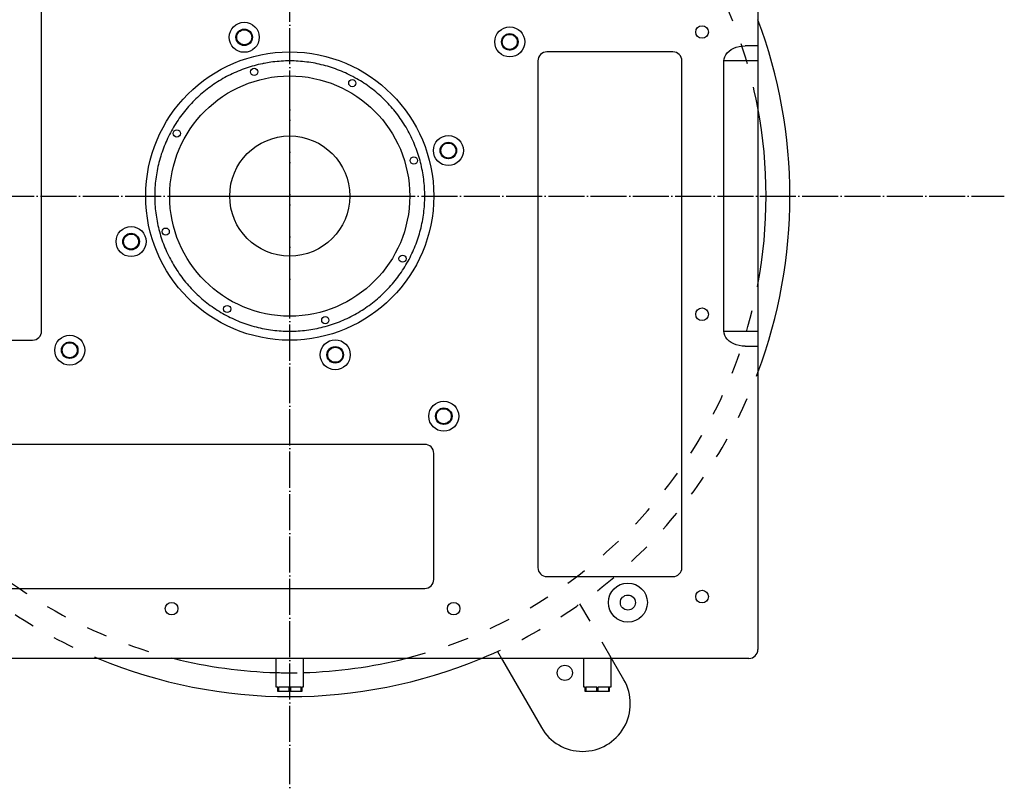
# Model space of a CAD drawing. Extents: x -1765 to 4890, y -3481 to 1222.
# Tile 86 of 98: x 3092 to 3420, y -1917 to -1663. Entities that reach past the tile are written whole.
import ezdxf

# ---------------------------------------------------------------- set-up
doc = ezdxf.new("R2010")
doc.units = 0
doc.linetypes.add('DASHED', pattern=[15, 7, -8])
doc.linetypes.add('DOT_CENTER', pattern=[14, 12, -1, 0, -1])
doc.layers.get('0').update_dxf_attribs({"linetype": 'CONTINUOUS'})
doc.layers.add('1', color=7, linetype='CONTINUOUS')

# ---------------------------------------------------------------- blocks, each defined once
blk = doc.blocks.new('HEADPLATE_EG__229', base_point=(2634.3, -2091.02))
at = {"layer": '1', "color": 1, "linetype": 'DOT_CENTER'}
for p, q in [((3182.06, -1960), (3182.06, -1483.75)), ((2943.94, -1721.88), (3420.19, -1721.88))]:
    blk.add_line(p, q, dxfattribs=at)
at = {"layer": '1', "color": 7, "linetype": 'DASHED'}
for p, q in [((3289.65, -1876.48), (3278.77, -1857.64)), ((3251.28, -1873.52), (3252.99, -1876.48))]:
    blk.add_line(p, q, dxfattribs=at)
at = {"layer": '1', "color": 7, "linetype": 'CONTINUOUS'}
for p, q in [((3252.99, -1876.48), (3265.91, -1898.86)), ((3293.41, -1882.99), (3289.65, -1876.48))]:
    blk.add_line(p, q, dxfattribs=at)
blk.add_circle((3273.73, -1880.65), 2.54, dxfattribs=at)
at = {"layer": '1', "color": 7, "linetype": 'DASHED'}
for radius, start, end in [(158.75, 104.0513, 169.3199), (158.75, 10.6801, 75.9487), (158.75, -169.3199, -104.0513), (158.75, -75.9487, -10.6801), (166.69, -159.3713, -112.4993), (166.69, -67.5007, -20.6287), (158.75, -91.6243, -88.3757)]:
    blk.add_arc((3182.06, -1721.88), radius, start, end, dxfattribs=at)
at = {"layer": '1', "color": 7, "linetype": 'CONTINUOUS'}
for centre, radius, start, end in [((3182.06, -1721.88), 166.69, -20.6287, 20.6287), ((3182.06, -1721.88), 158.75, -10.6801, 10.6801), ((3182.06, -1721.88), 166.69, -112.4993, -67.5007), ((3182.06, -1721.88), 158.75, -104.0513, -91.6243), ((3182.06, -1721.88), 158.75, -88.3757, -75.9487), ((3279.66, -1890.93), 15.88, -150, 30)]:
    blk.add_arc(centre, radius, start, end, dxfattribs=at)
blk = doc.blocks.new('BODY_LINES__406', base_point=(3026.06, -1886.88))
at = {"layer": '1', "color": 1, "linetype": 'CONTINUOUS'}
for p, q in [((3338.06, -1570.88), (3338.06, -1671.88)), ((3099.38, -1766.87), (3099.38, -1598.15)), ((3328.47, -1673.6), (3329.19, -1673.1)), ((3329.19, -1673.1), (3330, -1672.67)), ((3330, -1672.67), (3330.88, -1672.33)), ((3330.88, -1672.33), (3331.83, -1672.08)), ((3331.83, -1672.08), (3332.81, -1671.93)), ((3332.81, -1671.93), (3333.82, -1671.88)), ((3338.06, -1671.88), (3333.82, -1671.88)), ((3338.06, -1671.88), (3338.06, -1671.93)), ((3338.06, -1671.93), (3338.06, -1672.08)), ((3338.06, -1672.08), (3338.06, -1672.33)), ((3338.06, -1672.33), (3338.06, -1672.67)), ((3338.06, -1672.67), (3338.06, -1673.1)), ((3338.06, -1673.1), (3338.06, -1673.6)), ((3309.74, -1673.89), (3267.74, -1673.89)), ((3326.75, -1676.88), (3326.82, -1676.17)), ((3326.82, -1676.17), (3327.03, -1675.47)), ((3327.03, -1675.47), (3327.39, -1674.8)), ((3327.39, -1674.8), (3327.87, -1674.18)), ((3327.87, -1674.18), (3328.47, -1673.6)), ((3338.06, -1673.6), (3338.06, -1674.18)), ((3338.06, -1674.18), (3338.06, -1674.8)), ((3338.06, -1674.8), (3338.06, -1675.47)), ((3338.06, -1675.47), (3338.06, -1676.17)), ((3338.06, -1676.17), (3338.06, -1676.88)), ((3264.74, -1676.89), (3264.74, -1845.61)), ((3312.74, -1845.61), (3312.74, -1676.89)), ((3338.06, -1676.88), (3326.75, -1676.88)), ((3326.75, -1766.88), (3326.75, -1676.88)), ((3338.06, -1676.88), (3338.06, -1766.88)), ((3326.75, -1766.88), (3338.06, -1766.88)), ((3326.82, -1767.59), (3326.75, -1766.88)), ((3327.03, -1768.29), (3326.82, -1767.59)), ((3327.39, -1768.96), (3327.03, -1768.29)), ((3338.06, -1766.88), (3338.06, -1767.59)), ((3338.06, -1767.59), (3338.06, -1768.29)), ((3338.06, -1768.29), (3338.06, -1768.96)), ((3054.38, -1769.87), (3096.38, -1769.87)), ((3327.87, -1769.58), (3327.39, -1768.96)), ((3328.47, -1770.15), (3327.87, -1769.58)), ((3329.19, -1770.66), (3328.47, -1770.15)), ((3330, -1771.09), (3329.19, -1770.66)), ((3330.88, -1771.43), (3330, -1771.09)), ((3331.83, -1771.68), (3330.88, -1771.43)), ((3332.81, -1771.83), (3331.83, -1771.68)), ((3333.82, -1771.88), (3332.81, -1771.83)), ((3338.06, -1768.96), (3338.06, -1769.58)), ((3338.06, -1769.58), (3338.06, -1770.15)), ((3338.06, -1770.15), (3338.06, -1770.66)), ((3338.06, -1770.66), (3338.06, -1771.09)), ((3338.06, -1771.09), (3338.06, -1771.43)), ((3338.06, -1771.43), (3338.06, -1771.68)), ((3338.06, -1771.68), (3338.06, -1771.83)), ((3338.06, -1771.83), (3338.06, -1771.88)), ((3333.82, -1771.88), (3338.06, -1771.88)), ((3338.06, -1771.88), (3338.06, -1872.88)), ((3227.05, -1804.56), (3058.33, -1804.56)), ((3230.05, -1849.56), (3230.05, -1807.56)), ((3267.74, -1848.61), (3309.74, -1848.61)), ((3058.33, -1852.56), (3227.05, -1852.56)), ((3335.06, -1875.88), (3036.06, -1875.88)), ((3177.56, -1885.38), (3177.56, -1875.88)), ((3186.56, -1875.88), (3186.56, -1885.38)), ((3280.06, -1885.38), (3280.06, -1875.88)), ((3289.06, -1875.88), (3289.06, -1885.38)), ((3178.06, -1885.38), (3177.56, -1885.38)), ((3178.06, -1886.88), (3178.06, -1885.38)), ((3181.85, -1885.38), (3178.28, -1885.38)), ((3178.28, -1885.38), (3178.28, -1886.88)), ((3181.85, -1886.88), (3181.85, -1885.38)), ((3185.85, -1885.38), (3182.28, -1885.38)), ((3182.28, -1885.38), (3182.28, -1886.88)), ((3185.85, -1886.88), (3185.85, -1885.38)), ((3186.06, -1885.38), (3186.06, -1886.88)), ((3186.56, -1885.38), (3186.06, -1885.38)), ((3280.56, -1885.38), (3280.06, -1885.38)), ((3280.56, -1886.88), (3280.56, -1885.38)), ((3284.35, -1885.38), (3280.78, -1885.38)), ((3280.78, -1885.38), (3280.78, -1886.88)), ((3284.35, -1886.88), (3284.35, -1885.38)), ((3288.35, -1885.38), (3284.78, -1885.38)), ((3284.78, -1885.38), (3284.78, -1886.88)), ((3288.35, -1886.88), (3288.35, -1885.38)), ((3288.56, -1885.38), (3288.56, -1886.88)), ((3289.06, -1885.38), (3288.56, -1885.38)), ((3178.28, -1886.88), (3178.06, -1886.88)), ((3181.85, -1886.88), (3178.28, -1886.88)), ((3182.28, -1886.88), (3181.85, -1886.88)), ((3185.85, -1886.88), (3182.28, -1886.88)), ((3186.06, -1886.88), (3185.85, -1886.88)), ((3280.78, -1886.88), (3280.56, -1886.88)), ((3284.35, -1886.88), (3280.78, -1886.88)), ((3284.78, -1886.88), (3284.35, -1886.88)), ((3288.35, -1886.88), (3284.78, -1886.88)), ((3288.56, -1886.88), (3288.35, -1886.88))]:
    blk.add_line(p, q, dxfattribs=at)
for centre, radius in [((3166.9, -1669.01), 5), ((3166.9, -1669.01), 2.75), ((3255.38, -1670.54), 5), ((3319.46, -1667.25), 2.1), ((3255.38, -1670.54), 2.75), ((3182.06, -1721.88), 48), ((3234.93, -1706.72), 5), ((3234.93, -1706.72), 2.75), ((3129.19, -1737.04), 5), ((3129.19, -1737.04), 2.75), ((3319.46, -1761.25), 2.1), ((3108.75, -1773.21), 5), ((3108.75, -1773.21), 2.75), ((3197.22, -1774.75), 5), ((3197.22, -1774.75), 2.75), ((3233.4, -1795.19), 5), ((3233.4, -1795.19), 2.75), ((3294.74, -1857.25), 6.5), ((3319.46, -1855.25), 2.1), ((3142.69, -1859.28), 2.1), ((3236.69, -1859.28), 2.1)]:
    blk.add_circle(centre, radius, dxfattribs=at)
for centre, start, end in [((3267.74, -1676.89), 90, 180), ((3309.74, -1676.89), 0, 90), ((3096.38, -1766.87), -90, 0), ((3227.05, -1807.56), 0, 90), ((3267.74, -1845.61), 180, -90), ((3309.74, -1845.61), -90, 0), ((3227.05, -1849.56), -90, 0), ((3335.06, -1872.88), -90, 0)]:
    blk.add_arc(centre, 3, start, end, dxfattribs=at)
blk = doc.blocks.new('_B_B93__407', base_point=(3026.06, -1886.88))
at = {"layer": '1'}
blk.add_blockref('BODY_LINES__406', (3026.06, -1886.88), dxfattribs=at)
blk = doc.blocks.new('_I_I0__408', base_point=(3026.06, -1886.88))
at = {"layer": '1'}
blk.add_blockref('_B_B93__407', (3026.06, -1886.88), dxfattribs=at)
blk = doc.blocks.new('BODY_LINES__409', base_point=(3066.88, -1859.75))
at = {"layer": '1', "color": 3, "linetype": 'CONTINUOUS'}
blk.add_circle((3294.74, -1857.25), 2.5, dxfattribs=at)
for centre, start, end in [((3166.9, -1669.01), 121.4, 125), ((3166.9, -1669.01), 117.8, 121.4), ((3166.9, -1669.01), 114.2, 117.8), ((3166.9, -1669.01), 110.6, 114.2), ((3166.9, -1669.01), 107, 110.6), ((3166.9, -1669.01), 103.4, 107), ((3166.9, -1669.01), 99.8, 103.4), ((3166.9, -1669.01), 96.2, 99.8), ((3166.9, -1669.01), 92.6, 96.2), ((3166.9, -1669.01), 90, 92.6), ((3166.9, -1669.01), 89, 90), ((3166.9, -1669.01), 85.4, 89), ((3166.9, -1669.01), 81.8, 85.4), ((3166.9, -1669.01), 78.2, 81.8), ((3166.9, -1669.01), 74.6, 78.2), ((3166.9, -1669.01), 71, 74.6), ((3166.9, -1669.01), 67.4, 71), ((3166.9, -1669.01), 63.8, 67.4), ((3166.9, -1669.01), 60.2, 63.8), ((3166.9, -1669.01), 56.6, 60.2), ((3166.9, -1669.01), 175.4, 179), ((3166.9, -1669.01), 179, -177.4), ((3166.9, -1669.01), -177.4, -173.8), ((3166.9, -1669.01), 171.8, 175.4), ((3166.9, -1669.01), -173.8, -170.2), ((3166.9, -1669.01), 168.2, 171.8), ((3166.9, -1669.01), -170.2, -166.6), ((3166.9, -1669.01), 164.6, 168.2), ((3166.9, -1669.01), -166.6, -163), ((3166.9, -1669.01), 161, 164.6), ((3166.9, -1669.01), -163, -159.4), ((3166.9, -1669.01), 157.4, 161), ((3166.9, -1669.01), -159.4, -155.8), ((3166.9, -1669.01), 153.8, 157.4), ((3166.9, -1669.01), -155.8, -152.2), ((3166.9, -1669.01), 150.2, 153.8), ((3166.9, -1669.01), 146.6, 150.2), ((3166.9, -1669.01), 143, 146.6), ((3166.9, -1669.01), 139.4, 143), ((3166.9, -1669.01), 135.8, 139.4), ((3166.9, -1669.01), 132.2, 135.8), ((3166.9, -1669.01), 128.6, 132.2), ((3166.9, -1669.01), 125, 128.6), ((3166.9, -1669.01), 53, 56.6), ((3166.9, -1669.01), 49.4, 53), ((3166.9, -1669.01), 45.8, 49.4), ((3166.9, -1669.01), 42.2, 45.8), ((3166.9, -1669.01), 38.6, 42.2), ((3166.9, -1669.01), 35, 38.6), ((3166.9, -1669.01), 31.4, 35), ((3166.9, -1669.01), 27.8, 31.4), ((3166.9, -1669.01), 24.2, 27.8), ((3166.9, -1669.01), -26.2, -22.6), ((3166.9, -1669.01), 20.6, 24.2), ((3166.9, -1669.01), -22.6, -19), ((3166.9, -1669.01), 17, 20.6), ((3166.9, -1669.01), -19, -15.4), ((3166.9, -1669.01), 13.4, 17), ((3166.9, -1669.01), -15.4, -11.8), ((3166.9, -1669.01), 9.8, 13.4), ((3166.9, -1669.01), -11.8, -8.2), ((3166.9, -1669.01), 6.2, 9.8), ((3166.9, -1669.01), -8.2, -4.6), ((3166.9, -1669.01), 2.6, 6.2), ((3166.9, -1669.01), -4.6, -1), ((3166.9, -1669.01), -1, 2.6), ((3255.38, -1670.54), 170, 173.6), ((3255.38, -1670.54), 166.4, 170), ((3255.38, -1670.54), 162.8, 166.4), ((3255.38, -1670.54), 159.2, 162.8), ((3255.38, -1670.54), 155.6, 159.2), ((3255.38, -1670.54), 152, 155.6), ((3255.38, -1670.54), 148.4, 152), ((3255.38, -1670.54), 144.8, 148.4), ((3255.38, -1670.54), 141.2, 144.8), ((3255.38, -1670.54), 137.6, 141.2), ((3255.38, -1670.54), 134, 137.6), ((3255.38, -1670.54), 130.4, 134), ((3255.38, -1670.54), 126.8, 130.4), ((3255.38, -1670.54), 123.2, 126.8), ((3255.38, -1670.54), 119.6, 123.2), ((3255.38, -1670.54), 116, 119.6), ((3255.38, -1670.54), 112.4, 116), ((3255.38, -1670.54), 108.8, 112.4), ((3255.38, -1670.54), 105.2, 108.8), ((3255.38, -1670.54), 101.6, 105.2), ((3255.38, -1670.54), 98, 101.6), ((3255.38, -1670.54), 94.4, 98), ((3255.38, -1670.54), 90.8, 94.4), ((3255.38, -1670.54), 90, 90.8), ((3255.38, -1670.54), 87.2, 90), ((3255.38, -1670.54), 83.6, 87.2), ((3255.38, -1670.54), 80, 83.6), ((3255.38, -1670.54), 76.4, 80), ((3255.38, -1670.54), 72.8, 76.4), ((3255.38, -1670.54), 69.2, 72.8), ((3255.38, -1670.54), 65.6, 69.2), ((3255.38, -1670.54), 62, 65.6), ((3255.38, -1670.54), 58.4, 62), ((3255.38, -1670.54), 54.8, 58.4), ((3255.38, -1670.54), 51.2, 54.8), ((3255.38, -1670.54), 47.6, 51.2), ((3255.38, -1670.54), 44, 47.6), ((3255.38, -1670.54), 40.4, 44), ((3255.38, -1670.54), 36.8, 40.4), ((3255.38, -1670.54), 33.2, 36.8), ((3255.38, -1670.54), 29.6, 33.2), ((3255.38, -1670.54), 26, 29.6), ((3255.38, -1670.54), 22.4, 26), ((3255.38, -1670.54), 18.8, 22.4), ((3255.38, -1670.54), 15.2, 18.8), ((3255.38, -1670.54), 11.6, 15.2), ((3255.38, -1670.54), 8, 11.6), ((3166.9, -1669.01), -152.2, -148.6), ((3166.9, -1669.01), -148.6, -145), ((3166.9, -1669.01), -145, -141.4), ((3166.9, -1669.01), -141.4, -137.8), ((3166.9, -1669.01), -137.8, -134.2), ((3166.9, -1669.01), -134.2, -130.6), ((3166.9, -1669.01), -130.6, -127), ((3166.9, -1669.01), -127, -123.4), ((3166.9, -1669.01), -123.4, -119.8), ((3166.9, -1669.01), -119.8, -116.2), ((3166.9, -1669.01), -116.2, -112.6), ((3166.9, -1669.01), -112.6, -109), ((3166.9, -1669.01), -109, -105.4), ((3166.9, -1669.01), -105.4, -101.8), ((3166.9, -1669.01), -101.8, -98.2), ((3166.9, -1669.01), -98.2, -94.6), ((3166.9, -1669.01), -94.6, -91), ((3166.9, -1669.01), -91, -87.4), ((3166.9, -1669.01), -87.4, -83.8), ((3166.9, -1669.01), -83.8, -80.2), ((3166.9, -1669.01), -80.2, -76.6), ((3166.9, -1669.01), -76.6, -73), ((3166.9, -1669.01), -73, -69.4), ((3166.9, -1669.01), -69.4, -65.8), ((3166.9, -1669.01), -65.8, -62.2), ((3166.9, -1669.01), -62.2, -58.6), ((3166.9, -1669.01), -58.6, -55), ((3166.9, -1669.01), -55, -51.4), ((3166.9, -1669.01), -51.4, -47.8), ((3166.9, -1669.01), -47.8, -44.2), ((3166.9, -1669.01), -44.2, -40.6), ((3166.9, -1669.01), -40.6, -37), ((3166.9, -1669.01), -37, -33.4), ((3166.9, -1669.01), -33.4, -29.8), ((3166.9, -1669.01), -29.8, -26.2), ((3255.38, -1670.54), 173.6, 177.2), ((3255.38, -1670.54), 177.2, -179.2), ((3255.38, -1670.54), -179.2, -175.6), ((3255.38, -1670.54), -175.6, -172), ((3255.38, -1670.54), -172, -168.4), ((3255.38, -1670.54), -168.4, -164.8), ((3255.38, -1670.54), -164.8, -161.2), ((3255.38, -1670.54), -161.2, -157.6), ((3255.38, -1670.54), -157.6, -154), ((3255.38, -1670.54), -154, -150.4), ((3255.38, -1670.54), -150.4, -146.8), ((3255.38, -1670.54), -146.8, -143.2), ((3255.38, -1670.54), -143.2, -139.6), ((3255.38, -1670.54), -139.6, -136), ((3255.38, -1670.54), -136, -132.4), ((3255.38, -1670.54), -132.4, -128.8), ((3255.38, -1670.54), -128.8, -125.2), ((3255.38, -1670.54), -125.2, -121.6), ((3255.38, -1670.54), -121.6, -118), ((3255.38, -1670.54), -118, -114.4), ((3255.38, -1670.54), -114.4, -110.8), ((3255.38, -1670.54), -110.8, -107.2), ((3255.38, -1670.54), -107.2, -103.6), ((3255.38, -1670.54), -103.6, -100), ((3255.38, -1670.54), -100, -96.4), ((3255.38, -1670.54), -96.4, -92.8), ((3255.38, -1670.54), -92.8, -89.2), ((3255.38, -1670.54), -89.2, -85.6), ((3255.38, -1670.54), -85.6, -82), ((3255.38, -1670.54), -82, -78.4), ((3255.38, -1670.54), -78.4, -74.8), ((3255.38, -1670.54), -74.8, -71.2), ((3255.38, -1670.54), -71.2, -67.6), ((3255.38, -1670.54), -67.6, -64), ((3255.38, -1670.54), -64, -60.4), ((3255.38, -1670.54), -60.4, -56.8), ((3255.38, -1670.54), -56.8, -53.2), ((3255.38, -1670.54), -53.2, -49.6), ((3255.38, -1670.54), -49.6, -46), ((3255.38, -1670.54), -46, -42.4), ((3255.38, -1670.54), -42.4, -38.8), ((3255.38, -1670.54), -38.8, -35.2), ((3255.38, -1670.54), -35.2, -31.6), ((3255.38, -1670.54), -31.6, -28), ((3255.38, -1670.54), -28, -24.4), ((3255.38, -1670.54), -24.4, -20.8), ((3255.38, -1670.54), -20.8, -17.2), ((3255.38, -1670.54), -17.2, -13.6), ((3255.38, -1670.54), -13.6, -10), ((3255.38, -1670.54), -10, -6.4), ((3255.38, -1670.54), 4.4, 8), ((3255.38, -1670.54), -6.4, -2.8), ((3255.38, -1670.54), 0.8, 4.4), ((3255.38, -1670.54), -2.8, 0.8), ((3234.93, -1706.72), 166.4, 170), ((3234.93, -1706.72), 162.8, 166.4), ((3234.93, -1706.72), 159.2, 162.8), ((3234.93, -1706.72), 155.6, 159.2), ((3234.93, -1706.72), 152, 155.6), ((3234.93, -1706.72), 148.4, 152), ((3234.93, -1706.72), 144.8, 148.4), ((3234.93, -1706.72), 141.2, 144.8), ((3234.93, -1706.72), 137.6, 141.2), ((3234.93, -1706.72), 134, 137.6), ((3234.93, -1706.72), 130.4, 134), ((3234.93, -1706.72), 126.8, 130.4), ((3234.93, -1706.72), 123.2, 126.8), ((3234.93, -1706.72), 119.6, 123.2), ((3234.93, -1706.72), 116, 119.6), ((3234.93, -1706.72), 112.4, 116), ((3234.93, -1706.72), 108.8, 112.4), ((3234.93, -1706.72), 105.2, 108.8), ((3234.93, -1706.72), 101.6, 105.2), ((3234.93, -1706.72), 98, 101.6), ((3234.93, -1706.72), 94.4, 98), ((3234.93, -1706.72), 90.8, 94.4), ((3234.93, -1706.72), 90, 90.8), ((3234.93, -1706.72), 87.2, 90), ((3234.93, -1706.72), 83.6, 87.2), ((3234.93, -1706.72), 80, 83.6), ((3234.93, -1706.72), 76.4, 80), ((3234.93, -1706.72), 72.8, 76.4), ((3234.93, -1706.72), 69.2, 72.8), ((3234.93, -1706.72), 65.6, 69.2), ((3234.93, -1706.72), 62, 65.6), ((3234.93, -1706.72), 58.4, 62), ((3234.93, -1706.72), 54.8, 58.4), ((3234.93, -1706.72), 51.2, 54.8), ((3234.93, -1706.72), 47.6, 51.2), ((3234.93, -1706.72), 44, 47.6), ((3234.93, -1706.72), 40.4, 44), ((3234.93, -1706.72), 36.8, 40.4), ((3234.93, -1706.72), 33.2, 36.8), ((3234.93, -1706.72), 29.6, 33.2), ((3234.93, -1706.72), 26, 29.6), ((3234.93, -1706.72), 22.4, 26), ((3234.93, -1706.72), 18.8, 22.4), ((3234.93, -1706.72), 15.2, 18.8), ((3234.93, -1706.72), 11.6, 15.2), ((3234.93, -1706.72), 8, 11.6), ((3234.93, -1706.72), 173.6, 177.2), ((3234.93, -1706.72), 177.2, -179.2), ((3234.93, -1706.72), -179.2, -175.6), ((3234.93, -1706.72), -175.6, -172), ((3234.93, -1706.72), 170, 173.6), ((3234.93, -1706.72), -172, -168.4), ((3234.93, -1706.72), -168.4, -164.8), ((3234.93, -1706.72), -164.8, -161.2), ((3234.93, -1706.72), -161.2, -157.6), ((3234.93, -1706.72), -157.6, -154), ((3234.93, -1706.72), -154, -150.4), ((3234.93, -1706.72), -150.4, -146.8), ((3234.93, -1706.72), -146.8, -143.2), ((3234.93, -1706.72), -143.2, -139.6), ((3234.93, -1706.72), -139.6, -136), ((3234.93, -1706.72), -136, -132.4), ((3234.93, -1706.72), -132.4, -128.8), ((3234.93, -1706.72), -128.8, -125.2), ((3234.93, -1706.72), -125.2, -121.6), ((3234.93, -1706.72), -121.6, -118), ((3234.93, -1706.72), -118, -114.4), ((3234.93, -1706.72), -114.4, -110.8), ((3234.93, -1706.72), -110.8, -107.2), ((3234.93, -1706.72), -107.2, -103.6), ((3234.93, -1706.72), -103.6, -100), ((3234.93, -1706.72), -100, -96.4), ((3234.93, -1706.72), -96.4, -92.8), ((3234.93, -1706.72), -92.8, -89.2), ((3234.93, -1706.72), -89.2, -85.6), ((3234.93, -1706.72), -85.6, -82), ((3234.93, -1706.72), -82, -78.4), ((3234.93, -1706.72), -78.4, -74.8), ((3234.93, -1706.72), -74.8, -71.2), ((3234.93, -1706.72), -71.2, -67.6), ((3234.93, -1706.72), -67.6, -64), ((3234.93, -1706.72), -64, -60.4), ((3234.93, -1706.72), -60.4, -56.8), ((3234.93, -1706.72), -56.8, -53.2), ((3234.93, -1706.72), -53.2, -49.6), ((3234.93, -1706.72), -49.6, -46), ((3234.93, -1706.72), -46, -42.4), ((3234.93, -1706.72), -42.4, -38.8), ((3234.93, -1706.72), -38.8, -35.2), ((3234.93, -1706.72), -35.2, -31.6), ((3234.93, -1706.72), -31.6, -28), ((3234.93, -1706.72), -28, -24.4), ((3234.93, -1706.72), -24.4, -20.8), ((3234.93, -1706.72), -20.8, -17.2), ((3234.93, -1706.72), -17.2, -13.6), ((3234.93, -1706.72), -13.6, -10), ((3234.93, -1706.72), -10, -6.4), ((3234.93, -1706.72), 4.4, 8), ((3234.93, -1706.72), -6.4, -2.8), ((3234.93, -1706.72), 0.8, 4.4), ((3234.93, -1706.72), -2.8, 0.8), ((3129.19, -1737.04), 148.4, 152), ((3129.19, -1737.04), 144.8, 148.4), ((3129.19, -1737.04), 141.2, 144.8), ((3129.19, -1737.04), 137.6, 141.2), ((3129.19, -1737.04), 134, 137.6), ((3129.19, -1737.04), 130.4, 134), ((3129.19, -1737.04), 126.8, 130.4), ((3129.19, -1737.04), 123.2, 126.8), ((3129.19, -1737.04), 119.6, 123.2), ((3129.19, -1737.04), 116, 119.6), ((3129.19, -1737.04), 112.4, 116), ((3129.19, -1737.04), 108.8, 112.4), ((3129.19, -1737.04), 105.2, 108.8), ((3129.19, -1737.04), 101.6, 105.2), ((3129.19, -1737.04), 98, 101.6), ((3129.19, -1737.04), 94.4, 98), ((3129.19, -1737.04), 90.8, 94.4), ((3129.19, -1737.04), 90, 90.8), ((3129.19, -1737.04), 87.2, 90), ((3129.19, -1737.04), 83.6, 87.2), ((3129.19, -1737.04), 80, 83.6), ((3129.19, -1737.04), 76.4, 80), ((3129.19, -1737.04), 72.8, 76.4), ((3129.19, -1737.04), 69.2, 72.8), ((3129.19, -1737.04), 65.6, 69.2), ((3129.19, -1737.04), 62, 65.6), ((3129.19, -1737.04), 58.4, 62), ((3129.19, -1737.04), 54.8, 58.4), ((3129.19, -1737.04), 51.2, 54.8), ((3129.19, -1737.04), 47.6, 51.2), ((3129.19, -1737.04), 44, 47.6), ((3129.19, -1737.04), 40.4, 44), ((3129.19, -1737.04), 36.8, 40.4), ((3129.19, -1737.04), 33.2, 36.8), ((3129.19, -1737.04), 29.6, 33.2), ((3129.19, -1737.04), 177.2, -179.2), ((3129.19, -1737.04), -179.2, -175.6), ((3129.19, -1737.04), 173.6, 177.2), ((3129.19, -1737.04), -175.6, -172), ((3129.19, -1737.04), 170, 173.6), ((3129.19, -1737.04), -172, -168.4), ((3129.19, -1737.04), 166.4, 170), ((3129.19, -1737.04), -168.4, -164.8), ((3129.19, -1737.04), 162.8, 166.4), ((3129.19, -1737.04), -164.8, -161.2), ((3129.19, -1737.04), 159.2, 162.8), ((3129.19, -1737.04), -161.2, -157.6), ((3129.19, -1737.04), 155.6, 159.2), ((3129.19, -1737.04), -157.6, -154), ((3129.19, -1737.04), 152, 155.6), ((3129.19, -1737.04), -154, -150.4), ((3129.19, -1737.04), -150.4, -146.8), ((3129.19, -1737.04), -146.8, -143.2), ((3129.19, -1737.04), -143.2, -139.6), ((3129.19, -1737.04), -139.6, -136), ((3129.19, -1737.04), -136, -132.4), ((3129.19, -1737.04), -132.4, -128.8), ((3129.19, -1737.04), -49.6, -46), ((3129.19, -1737.04), -46, -42.4), ((3129.19, -1737.04), -42.4, -38.8), ((3129.19, -1737.04), -38.8, -35.2), ((3129.19, -1737.04), -35.2, -31.6), ((3129.19, -1737.04), -31.6, -28), ((3129.19, -1737.04), 26, 29.6), ((3129.19, -1737.04), -28, -24.4), ((3129.19, -1737.04), 22.4, 26), ((3129.19, -1737.04), -24.4, -20.8), ((3129.19, -1737.04), 18.8, 22.4), ((3129.19, -1737.04), -20.8, -17.2), ((3129.19, -1737.04), 15.2, 18.8), ((3129.19, -1737.04), -17.2, -13.6), ((3129.19, -1737.04), 11.6, 15.2), ((3129.19, -1737.04), -13.6, -10), ((3129.19, -1737.04), 8, 11.6), ((3129.19, -1737.04), -10, -6.4), ((3129.19, -1737.04), 4.4, 8), ((3129.19, -1737.04), 0.8, 4.4), ((3129.19, -1737.04), -6.4, -2.8), ((3129.19, -1737.04), -2.8, 0.8), ((3129.19, -1737.04), -128.8, -125.2), ((3129.19, -1737.04), -125.2, -121.6), ((3129.19, -1737.04), -121.6, -118), ((3129.19, -1737.04), -118, -114.4), ((3129.19, -1737.04), -114.4, -110.8), ((3129.19, -1737.04), -110.8, -107.2), ((3129.19, -1737.04), -107.2, -103.6), ((3129.19, -1737.04), -103.6, -100), ((3129.19, -1737.04), -100, -96.4), ((3129.19, -1737.04), -96.4, -92.8), ((3129.19, -1737.04), -92.8, -89.2), ((3129.19, -1737.04), -89.2, -85.6), ((3129.19, -1737.04), -85.6, -82), ((3129.19, -1737.04), -82, -78.4), ((3129.19, -1737.04), -78.4, -74.8), ((3129.19, -1737.04), -74.8, -71.2), ((3129.19, -1737.04), -71.2, -67.6), ((3129.19, -1737.04), -67.6, -64), ((3129.19, -1737.04), -64, -60.4), ((3129.19, -1737.04), -60.4, -56.8), ((3129.19, -1737.04), -56.8, -53.2), ((3129.19, -1737.04), -53.2, -49.6), ((3108.75, -1773.21), 144.8, 148.4), ((3108.75, -1773.21), 141.2, 144.8), ((3108.75, -1773.21), 137.6, 141.2), ((3108.75, -1773.21), 134, 137.6), ((3108.75, -1773.21), 130.4, 134), ((3108.75, -1773.21), 126.8, 130.4), ((3108.75, -1773.21), 123.2, 126.8), ((3108.75, -1773.21), 119.6, 123.2), ((3108.75, -1773.21), 116, 119.6), ((3108.75, -1773.21), 112.4, 116), ((3108.75, -1773.21), 108.8, 112.4), ((3108.75, -1773.21), 105.2, 108.8), ((3108.75, -1773.21), 101.6, 105.2), ((3108.75, -1773.21), 98, 101.6), ((3108.75, -1773.21), 94.4, 98), ((3108.75, -1773.21), 90.8, 94.4), ((3108.75, -1773.21), 90, 90.8), ((3108.75, -1773.21), 87.2, 90), ((3108.75, -1773.21), 83.6, 87.2), ((3108.75, -1773.21), 80, 83.6), ((3108.75, -1773.21), 76.4, 80), ((3108.75, -1773.21), 72.8, 76.4), ((3108.75, -1773.21), 69.2, 72.8), ((3108.75, -1773.21), 65.6, 69.2), ((3108.75, -1773.21), 62, 65.6), ((3108.75, -1773.21), 58.4, 62), ((3108.75, -1773.21), 54.8, 58.4), ((3108.75, -1773.21), 51.2, 54.8), ((3108.75, -1773.21), 47.6, 51.2), ((3108.75, -1773.21), 44, 47.6), ((3108.75, -1773.21), 40.4, 44), ((3108.75, -1773.21), 36.8, 40.4), ((3108.75, -1773.21), 33.2, 36.8), ((3108.75, -1773.21), 29.6, 33.2), ((3108.75, -1773.21), 173.6, 177.2), ((3108.75, -1773.21), 177.2, -179.2), ((3108.75, -1773.21), -179.2, -175.6), ((3108.75, -1773.21), 170, 173.6), ((3108.75, -1773.21), -175.6, -172), ((3108.75, -1773.21), -172, -168.4), ((3108.75, -1773.21), 166.4, 170), ((3108.75, -1773.21), -168.4, -164.8), ((3108.75, -1773.21), 162.8, 166.4), ((3108.75, -1773.21), -164.8, -161.2), ((3108.75, -1773.21), 159.2, 162.8), ((3108.75, -1773.21), -161.2, -157.6), ((3108.75, -1773.21), 155.6, 159.2), ((3108.75, -1773.21), -157.6, -154), ((3108.75, -1773.21), 152, 155.6), ((3108.75, -1773.21), -154, -150.4), ((3108.75, -1773.21), 148.4, 152), ((3108.75, -1773.21), -150.4, -146.8), ((3108.75, -1773.21), -146.8, -143.2), ((3108.75, -1773.21), -143.2, -139.6), ((3108.75, -1773.21), -139.6, -136), ((3108.75, -1773.21), -136, -132.4), ((3108.75, -1773.21), -49.6, -46), ((3108.75, -1773.21), -46, -42.4), ((3108.75, -1773.21), -42.4, -38.8), ((3108.75, -1773.21), -38.8, -35.2), ((3108.75, -1773.21), -35.2, -31.6), ((3108.75, -1773.21), -31.6, -28), ((3108.75, -1773.21), 26, 29.6), ((3108.75, -1773.21), -28, -24.4), ((3108.75, -1773.21), 22.4, 26), ((3108.75, -1773.21), -24.4, -20.8), ((3108.75, -1773.21), 18.8, 22.4), ((3108.75, -1773.21), -20.8, -17.2), ((3108.75, -1773.21), 15.2, 18.8), ((3108.75, -1773.21), -17.2, -13.6), ((3108.75, -1773.21), 11.6, 15.2), ((3108.75, -1773.21), -13.6, -10), ((3108.75, -1773.21), 8, 11.6), ((3108.75, -1773.21), -10, -6.4), ((3108.75, -1773.21), 4.4, 8), ((3108.75, -1773.21), -6.4, -2.8), ((3108.75, -1773.21), 0.8, 4.4), ((3108.75, -1773.21), -2.8, 0.8), ((3197.22, -1774.75), 175.4, 179), ((3197.22, -1774.75), 179, -177.4), ((3197.22, -1774.75), -177.4, -173.8), ((3197.22, -1774.75), 171.8, 175.4), ((3197.22, -1774.75), -173.8, -170.2), ((3197.22, -1774.75), 168.2, 171.8), ((3197.22, -1774.75), 164.6, 168.2), ((3197.22, -1774.75), 161, 164.6), ((3197.22, -1774.75), 157.4, 161), ((3197.22, -1774.75), 153.8, 157.4), ((3197.22, -1774.75), 150.2, 153.8), ((3197.22, -1774.75), 146.6, 150.2), ((3197.22, -1774.75), 143, 146.6), ((3197.22, -1774.75), 139.4, 143), ((3197.22, -1774.75), 135.8, 139.4), ((3197.22, -1774.75), 132.2, 135.8), ((3197.22, -1774.75), 128.6, 132.2), ((3197.22, -1774.75), 125, 128.6), ((3197.22, -1774.75), 121.4, 125), ((3197.22, -1774.75), 117.8, 121.4), ((3197.22, -1774.75), 114.2, 117.8), ((3197.22, -1774.75), 110.6, 114.2), ((3197.22, -1774.75), 107, 110.6), ((3197.22, -1774.75), 103.4, 107), ((3197.22, -1774.75), 99.8, 103.4), ((3197.22, -1774.75), 96.2, 99.8), ((3197.22, -1774.75), 92.6, 96.2), ((3197.22, -1774.75), 90, 92.6), ((3197.22, -1774.75), 89, 90), ((3197.22, -1774.75), 85.4, 89), ((3197.22, -1774.75), 81.8, 85.4), ((3197.22, -1774.75), 78.2, 81.8), ((3197.22, -1774.75), 74.6, 78.2), ((3197.22, -1774.75), 71, 74.6), ((3197.22, -1774.75), 67.4, 71), ((3197.22, -1774.75), 63.8, 67.4), ((3197.22, -1774.75), 60.2, 63.8), ((3197.22, -1774.75), 56.6, 60.2), ((3197.22, -1774.75), 53, 56.6), ((3197.22, -1774.75), 49.4, 53), ((3197.22, -1774.75), 45.8, 49.4), ((3197.22, -1774.75), 42.2, 45.8), ((3197.22, -1774.75), 38.6, 42.2), ((3197.22, -1774.75), 35, 38.6), ((3197.22, -1774.75), 31.4, 35), ((3197.22, -1774.75), 27.8, 31.4), ((3197.22, -1774.75), 24.2, 27.8), ((3197.22, -1774.75), 20.6, 24.2), ((3197.22, -1774.75), 17, 20.6), ((3197.22, -1774.75), 13.4, 17), ((3197.22, -1774.75), 9.8, 13.4), ((3197.22, -1774.75), 6.2, 9.8), ((3197.22, -1774.75), -8.2, -4.6), ((3197.22, -1774.75), 2.6, 6.2), ((3197.22, -1774.75), -4.6, -1), ((3197.22, -1774.75), -1, 2.6), ((3108.75, -1773.21), -132.4, -128.8), ((3108.75, -1773.21), -128.8, -125.2), ((3108.75, -1773.21), -125.2, -121.6), ((3108.75, -1773.21), -121.6, -118), ((3108.75, -1773.21), -118, -114.4), ((3108.75, -1773.21), -114.4, -110.8), ((3108.75, -1773.21), -110.8, -107.2), ((3108.75, -1773.21), -107.2, -103.6), ((3108.75, -1773.21), -103.6, -100), ((3108.75, -1773.21), -100, -96.4), ((3108.75, -1773.21), -96.4, -92.8), ((3108.75, -1773.21), -92.8, -89.2), ((3108.75, -1773.21), -89.2, -85.6), ((3108.75, -1773.21), -85.6, -82), ((3108.75, -1773.21), -82, -78.4), ((3108.75, -1773.21), -78.4, -74.8), ((3108.75, -1773.21), -74.8, -71.2), ((3108.75, -1773.21), -71.2, -67.6), ((3108.75, -1773.21), -67.6, -64), ((3108.75, -1773.21), -64, -60.4), ((3108.75, -1773.21), -60.4, -56.8), ((3108.75, -1773.21), -56.8, -53.2), ((3108.75, -1773.21), -53.2, -49.6), ((3197.22, -1774.75), -170.2, -166.6), ((3197.22, -1774.75), -166.6, -163), ((3197.22, -1774.75), -163, -159.4), ((3197.22, -1774.75), -159.4, -155.8), ((3197.22, -1774.75), -155.8, -152.2), ((3197.22, -1774.75), -152.2, -148.6), ((3197.22, -1774.75), -148.6, -145), ((3197.22, -1774.75), -145, -141.4), ((3197.22, -1774.75), -141.4, -137.8), ((3197.22, -1774.75), -137.8, -134.2), ((3197.22, -1774.75), -134.2, -130.6), ((3197.22, -1774.75), -130.6, -127), ((3197.22, -1774.75), -127, -123.4), ((3197.22, -1774.75), -123.4, -119.8), ((3197.22, -1774.75), -119.8, -116.2), ((3197.22, -1774.75), -116.2, -112.6), ((3197.22, -1774.75), -112.6, -109), ((3197.22, -1774.75), -109, -105.4), ((3197.22, -1774.75), -105.4, -101.8), ((3197.22, -1774.75), -101.8, -98.2), ((3197.22, -1774.75), -98.2, -94.6), ((3197.22, -1774.75), -94.6, -91), ((3197.22, -1774.75), -91, -87.4), ((3197.22, -1774.75), -87.4, -83.8), ((3197.22, -1774.75), -83.8, -80.2), ((3197.22, -1774.75), -80.2, -76.6), ((3197.22, -1774.75), -76.6, -73), ((3197.22, -1774.75), -73, -69.4), ((3197.22, -1774.75), -69.4, -65.8), ((3197.22, -1774.75), -65.8, -62.2), ((3197.22, -1774.75), -62.2, -58.6), ((3197.22, -1774.75), -58.6, -55), ((3197.22, -1774.75), -55, -51.4), ((3197.22, -1774.75), -51.4, -47.8), ((3197.22, -1774.75), -47.8, -44.2), ((3197.22, -1774.75), -44.2, -40.6), ((3197.22, -1774.75), -40.6, -37), ((3197.22, -1774.75), -37, -33.4), ((3197.22, -1774.75), -33.4, -29.8), ((3197.22, -1774.75), -29.8, -26.2), ((3197.22, -1774.75), -26.2, -22.6), ((3197.22, -1774.75), -22.6, -19), ((3197.22, -1774.75), -19, -15.4), ((3197.22, -1774.75), -15.4, -11.8), ((3197.22, -1774.75), -11.8, -8.2), ((3233.4, -1795.19), 168.2, 171.8), ((3233.4, -1795.19), 164.6, 168.2), ((3233.4, -1795.19), 161, 164.6), ((3233.4, -1795.19), 157.4, 161), ((3233.4, -1795.19), 153.8, 157.4), ((3233.4, -1795.19), 150.2, 153.8), ((3233.4, -1795.19), 146.6, 150.2), ((3233.4, -1795.19), 143, 146.6), ((3233.4, -1795.19), 139.4, 143), ((3233.4, -1795.19), 135.8, 139.4), ((3233.4, -1795.19), 132.2, 135.8), ((3233.4, -1795.19), 128.6, 132.2), ((3233.4, -1795.19), 125, 128.6), ((3233.4, -1795.19), 121.4, 125), ((3233.4, -1795.19), 117.8, 121.4), ((3233.4, -1795.19), 114.2, 117.8), ((3233.4, -1795.19), 110.6, 114.2), ((3233.4, -1795.19), 107, 110.6), ((3233.4, -1795.19), 103.4, 107), ((3233.4, -1795.19), 99.8, 103.4), ((3233.4, -1795.19), 96.2, 99.8), ((3233.4, -1795.19), 92.6, 96.2), ((3233.4, -1795.19), 90, 92.6), ((3233.4, -1795.19), 89, 90), ((3233.4, -1795.19), 85.4, 89), ((3233.4, -1795.19), 81.8, 85.4), ((3233.4, -1795.19), 78.2, 81.8), ((3233.4, -1795.19), 74.6, 78.2), ((3233.4, -1795.19), 71, 74.6), ((3233.4, -1795.19), 67.4, 71), ((3233.4, -1795.19), 63.8, 67.4), ((3233.4, -1795.19), 60.2, 63.8), ((3233.4, -1795.19), 56.6, 60.2), ((3233.4, -1795.19), 53, 56.6), ((3233.4, -1795.19), 49.4, 53), ((3233.4, -1795.19), 45.8, 49.4), ((3233.4, -1795.19), 42.2, 45.8), ((3233.4, -1795.19), 38.6, 42.2), ((3233.4, -1795.19), 35, 38.6), ((3233.4, -1795.19), 31.4, 35), ((3233.4, -1795.19), 27.8, 31.4), ((3233.4, -1795.19), 24.2, 27.8), ((3233.4, -1795.19), 20.6, 24.2), ((3233.4, -1795.19), 17, 20.6), ((3233.4, -1795.19), 13.4, 17), ((3233.4, -1795.19), 9.8, 13.4), ((3233.4, -1795.19), 6.2, 9.8), ((3233.4, -1795.19), 175.4, 179), ((3233.4, -1795.19), 179, -177.4), ((3233.4, -1795.19), -177.4, -173.8), ((3233.4, -1795.19), 171.8, 175.4), ((3233.4, -1795.19), -173.8, -170.2), ((3233.4, -1795.19), -170.2, -166.6), ((3233.4, -1795.19), -166.6, -163), ((3233.4, -1795.19), -163, -159.4), ((3233.4, -1795.19), -159.4, -155.8), ((3233.4, -1795.19), -155.8, -152.2), ((3233.4, -1795.19), -152.2, -148.6), ((3233.4, -1795.19), -148.6, -145), ((3233.4, -1795.19), -145, -141.4), ((3233.4, -1795.19), -141.4, -137.8), ((3233.4, -1795.19), -137.8, -134.2), ((3233.4, -1795.19), -134.2, -130.6), ((3233.4, -1795.19), -130.6, -127), ((3233.4, -1795.19), -127, -123.4), ((3233.4, -1795.19), -123.4, -119.8), ((3233.4, -1795.19), -119.8, -116.2), ((3233.4, -1795.19), -116.2, -112.6), ((3233.4, -1795.19), -112.6, -109), ((3233.4, -1795.19), -109, -105.4), ((3233.4, -1795.19), -105.4, -101.8), ((3233.4, -1795.19), -101.8, -98.2), ((3233.4, -1795.19), -98.2, -94.6), ((3233.4, -1795.19), -94.6, -91), ((3233.4, -1795.19), -91, -87.4), ((3233.4, -1795.19), -87.4, -83.8), ((3233.4, -1795.19), -83.8, -80.2), ((3233.4, -1795.19), -80.2, -76.6), ((3233.4, -1795.19), -76.6, -73), ((3233.4, -1795.19), -73, -69.4), ((3233.4, -1795.19), -69.4, -65.8), ((3233.4, -1795.19), -65.8, -62.2), ((3233.4, -1795.19), -62.2, -58.6), ((3233.4, -1795.19), -58.6, -55), ((3233.4, -1795.19), -55, -51.4), ((3233.4, -1795.19), -51.4, -47.8), ((3233.4, -1795.19), -47.8, -44.2), ((3233.4, -1795.19), -44.2, -40.6), ((3233.4, -1795.19), -40.6, -37), ((3233.4, -1795.19), -37, -33.4), ((3233.4, -1795.19), -33.4, -29.8), ((3233.4, -1795.19), -29.8, -26.2), ((3233.4, -1795.19), -26.2, -22.6), ((3233.4, -1795.19), -22.6, -19), ((3233.4, -1795.19), -19, -15.4), ((3233.4, -1795.19), -15.4, -11.8), ((3233.4, -1795.19), -11.8, -8.2), ((3233.4, -1795.19), -8.2, -4.6), ((3233.4, -1795.19), 2.6, 6.2), ((3233.4, -1795.19), -1, 2.6), ((3233.4, -1795.19), -4.6, -1)]:
    blk.add_arc(centre, 2.6, start, end, dxfattribs=at)
blk = doc.blocks.new('_B_B94__410', base_point=(3066.88, -1859.75))
at = {"layer": '1'}
blk.add_blockref('BODY_LINES__409', (3066.88, -1859.75), dxfattribs=at)
blk = doc.blocks.new('_I_I1__411', base_point=(3066.88, -1859.75))
at = {"layer": '1'}
blk.add_blockref('_B_B94__410', (3066.88, -1859.75), dxfattribs=at)
blk = doc.blocks.new('BODY_LINES__412', base_point=(3137.06, -1766.88))
at = {"layer": '1', "color": 6, "linetype": 'CONTINUOUS'}
for start, end in [(108.8712, 112.4712), (105.2712, 108.8712), (101.6712, 105.2712), (100.9424, 101.6712), (98.0712, 100.9424), (94.4712, 98.0712), (90.8712, 94.4712), (87.2712, 90.8712), (83.6712, 87.2712), (80.0712, 83.6712), (76.4712, 80.0712), (72.8712, 76.4712), (69.2712, 72.8712), (65.6712, 69.2712), (119.6712, 123.2712), (116.0712, 119.6712), (112.4712, 116.0712), (62.0712, 65.6712), (58.4712, 62.0712), (126.8712, 130.4712), (123.2712, 126.8712), (54.8712, 58.4712), (51.2712, 54.8712), (134.0712, 137.6712), (130.4712, 134.0712), (47.6712, 51.2712), (44.0712, 47.6712), (137.6712, 141.2712), (40.4712, 44.0712), (36.8712, 40.4712), (144.8712, 148.4712), (141.2712, 144.8712), (33.2712, 36.8712), (148.4712, 152.0712), (29.6712, 33.2712), (26.0712, 29.6712), (152.0712, 155.6712), (22.4712, 26.0712), (159.2712, 162.8712), (155.6712, 159.2712), (18.8712, 22.4712), (162.8712, 166.4712), (15.2712, 18.8712), (166.4712, 170.0712), (11.6712, 15.2712), (170.0712, 173.6712), (8.0712, 11.6712), (4.4712, 8.0712), (173.6712, 177.2712), (0.8712, 4.4712), (177.2712, -179.1288), (-179.1288, -175.5288), (-2.7288, 0.8712), (-175.5288, -171.9288), (-6.3288, -2.7288), (-171.9288, -168.3288), (-9.9288, -6.3288), (-168.3288, -164.7288), (-17.1288, -13.5288), (-13.5288, -9.9288), (-164.7288, -161.1288), (-20.7288, -17.1288), (-161.1288, -157.5288), (-24.3288, -20.7288), (-157.5288, -153.9288), (-153.9288, -150.3288), (-27.9288, -24.3288), (-150.3288, -146.7288), (-35.1288, -31.5288), (-31.5288, -27.9288), (-146.7288, -143.1288), (-38.7288, -35.1288), (-143.1288, -139.5288), (-139.5288, -135.9288), (-42.3288, -38.7288), (-135.9288, -132.3288), (-132.3288, -128.7288), (-49.5288, -45.9288), (-45.9288, -42.3288), (-128.7288, -125.1288), (-125.1288, -121.5288), (-56.7288, -53.1288), (-53.1288, -49.5288), (-121.5288, -117.9288), (-117.9288, -114.3288), (-63.9288, -60.3288), (-60.3288, -56.7288), (-114.3288, -110.7288), (-110.7288, -107.1288), (-107.1288, -103.5288), (-74.7288, -71.1288), (-71.1288, -67.5288), (-67.5288, -63.9288), (-103.5288, -99.9288), (-99.9288, -96.3288), (-96.3288, -92.7288), (-92.7288, -89.1288), (-89.1288, -85.5288), (-85.5288, -81.9288), (-81.9288, -78.3288), (-78.3288, -74.7288)]:
    blk.add_arc((3182.06, -1721.88), 45, start, end, dxfattribs=at)
blk = doc.blocks.new('_B_B95__413', base_point=(3137.06, -1766.88))
at = {"layer": '1'}
blk.add_blockref('BODY_LINES__412', (3137.06, -1766.88), dxfattribs=at)
blk = doc.blocks.new('_I_I2__414', base_point=(3137.06, -1766.88))
at = {"layer": '1'}
blk.add_blockref('_B_B95__413', (3137.06, -1766.88), dxfattribs=at)
blk = doc.blocks.new('BODY_LINES__415', base_point=(3106.25, -1797.69))
at = {"layer": '1', "color": 4, "linetype": 'CONTINUOUS'}
for centre in [(3130.73, -1648.56), (3166.9, -1669.01), (3255.38, -1670.54), (3234.93, -1706.72), (3129.19, -1737.04), (3108.75, -1773.21), (3197.22, -1774.75), (3233.4, -1795.19)]:
    blk.add_circle(centre, 2.5, dxfattribs=at)
blk = doc.blocks.new('_B_B96__416', base_point=(3106.25, -1797.69))
at = {"layer": '1'}
blk.add_blockref('BODY_LINES__415', (3106.25, -1797.69), dxfattribs=at)
blk = doc.blocks.new('_I_I3__417', base_point=(3106.25, -1797.69))
at = {"layer": '1'}
blk.add_blockref('_B_B96__416', (3106.25, -1797.69), dxfattribs=at)
blk = doc.blocks.new('BODY_LINES__418', base_point=(3139.53, -1764.41))
at = {"layer": '1', "color": 5, "linetype": 'CONTINUOUS'}
for centre, radius in [((3170.21, -1680.54), 1.2), ((3182.06, -1721.88), 40), ((3202.91, -1684.27), 1.2), ((3144.45, -1701.03), 1.2), ((3223.4, -1710.03), 1.2), ((3140.73, -1733.73), 1.2), ((3219.67, -1742.73), 1.2), ((3161.21, -1759.49), 1.2), ((3193.91, -1763.21), 1.2)]:
    blk.add_circle(centre, radius, dxfattribs=at)
blk = doc.blocks.new('_B_B103__419', base_point=(3139.53, -1764.41))
at = {"layer": '1'}
blk.add_blockref('BODY_LINES__418', (3139.53, -1764.41), dxfattribs=at)
blk = doc.blocks.new('_I_PC_STIFFENER__420', base_point=(3139.53, -1764.41))
at = {"layer": '1'}
blk.add_blockref('_B_B103__419', (3139.53, -1764.41), dxfattribs=at)
blk = doc.blocks.new('BODY_LINES__421', base_point=(3162.06, -1741.88))
at = {"layer": '1', "color": 1, "linetype": 'DOT_CENTER'}
for p, q in [((3182.06, -1751.88), (3182.06, -1691.88)), ((3152.06, -1721.88), (3212.06, -1721.88))]:
    blk.add_line(p, q, dxfattribs=at)
at = {"layer": '1', "color": 2, "linetype": 'CONTINUOUS'}
blk.add_circle((3182.06, -1721.88), 20, dxfattribs=at)
blk = doc.blocks.new('_B_B104__422', base_point=(3162.06, -1741.88))
at = {"layer": '1'}
blk.add_blockref('BODY_LINES__421', (3162.06, -1741.88), dxfattribs=at)
blk = doc.blocks.new('_I_PROBECARD__423', base_point=(3162.06, -1741.88))
at = {"layer": '1'}
blk.add_blockref('_B_B104__422', (3162.06, -1741.88), dxfattribs=at)
blk = doc.blocks.new('_A_A8__424', base_point=(3139.53, -1764.41))
at = {"layer": '1'}
for name, p in [('_I_PC_STIFFENER__420', (3139.53, -1764.41)), ('_I_PROBECARD__423', (3162.06, -1741.88))]:
    blk.add_blockref(name, p, dxfattribs=at)
blk = doc.blocks.new('_I_I13__425', base_point=(3139.53, -1764.41))
at = {"layer": '1'}
blk.add_blockref('_A_A8__424', (3139.53, -1764.41), dxfattribs=at)
blk = doc.blocks.new('_A_WPIF_ASSY__426', base_point=(3016.06, -1887.69))
at = {"layer": '1'}
for name, p in [('_I_I0__408', (3026.06, -1886.88)), ('_I_I1__411', (3066.88, -1859.75)), ('_I_I3__417', (3106.25, -1797.69)), ('_I_I2__414', (3137.06, -1766.88)), ('_I_I13__425', (3139.53, -1764.41))]:
    blk.add_blockref(name, p, dxfattribs=at)
blk = doc.blocks.new('WPIF__427', base_point=(2792.06, -2184.41))
blk.add_blockref('_A_WPIF_ASSY__426', (3016.06, -1887.69))

msp = doc.modelspace()

# ---------------------------------------------------------------- block references
msp.add_blockref('WPIF__427', (2792.06, -2184.41))
at = {"layer": '1'}
msp.add_blockref('HEADPLATE_EG__229', (2634.3, -2091.02), dxfattribs=at)

doc.saveas('drawing.dxf')
